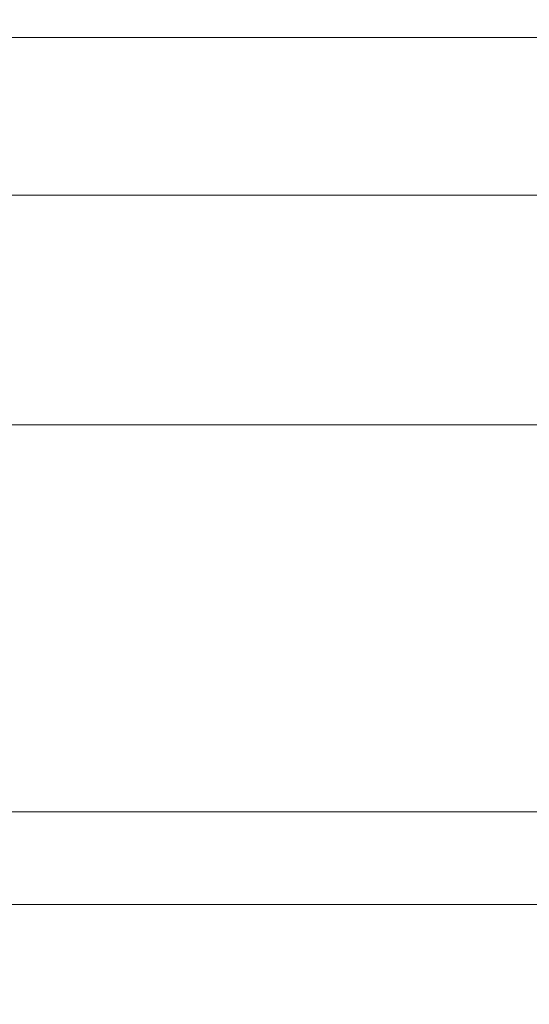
# Model space of a CAD drawing. Header units: centimetres. Extents: x -17.4 to 18.6, y -81.9 to -79.9.
# Tile 74 of 244: x -17.41782 to -17.41672, y -80.41635 to -80.41423. Entities that reach past the tile are written whole.
import ezdxf

# ---------------------------------------------------------------- set-up
doc = ezdxf.new("R2010")
doc.units = ezdxf.units.CM
doc.header["$LTSCALE"] = 2.54
doc.layers.add('Lucido design-1', color=7, linetype='Continuous')

# ---------------------------------------------------------------- blocks, each defined once
blk = doc.blocks.new('Gruppo-9-1')
at = {"color": 178, "linetype": 'Continuous', "lineweight": 9}
for points in [[(18.5810802, -80.4146093, 1139.1010794), (-17.4189198, -80.4146093, 1139.1010794), (-17.4189198, -80.4130808, 1139.1010958), (18.5810802, -80.4130808, 1139.1010958)], [(18.5810802, -80.4134357, 1139.3200864), (-17.4189198, -80.4134357, 1139.3200864), (-17.4189198, -80.4142701, 1139.3201625), (18.5810802, -80.4142701, 1139.3201625)], [(18.5810802, -80.4142701, 1139.3201625), (-17.4189198, -80.4142701, 1139.3201625), (-17.4189198, -80.4151043, 1139.320241), (18.5810802, -80.4151043, 1139.320241)], [(18.5810802, -80.4161378, 1139.1010678), (-17.4189198, -80.4161378, 1139.1010678), (-17.4189198, -80.4146093, 1139.1010794), (18.5810802, -80.4146093, 1139.1010794)], [(18.5810802, -80.4151043, 1139.320241), (-17.4189198, -80.4151043, 1139.320241), (-17.4189198, -80.4159382, 1139.320322), (18.5810802, -80.4159382, 1139.320322)], [(18.5810802, -80.4159382, 1139.320322), (-17.4189198, -80.4159382, 1139.320322), (-17.4189198, -80.4167719, 1139.3204055), (18.5810802, -80.4167719, 1139.3204055)], [(18.5810802, -80.4176663, 1139.1010608), (-17.4189198, -80.4176663, 1139.1010608), (-17.4189198, -80.4161378, 1139.1010678), (18.5810802, -80.4161378, 1139.1010678)]]:
    blk.add_3dface(points, dxfattribs=at)

msp = doc.modelspace()

# ---------------------------------------------------------------- block references
at = {"layer": 'Lucido design-1', "color": 12, "true_color": 0xbb0000}
msp.add_blockref('Gruppo-9-1', (0, 0), dxfattribs=at)

doc.saveas('drawing.dxf')
